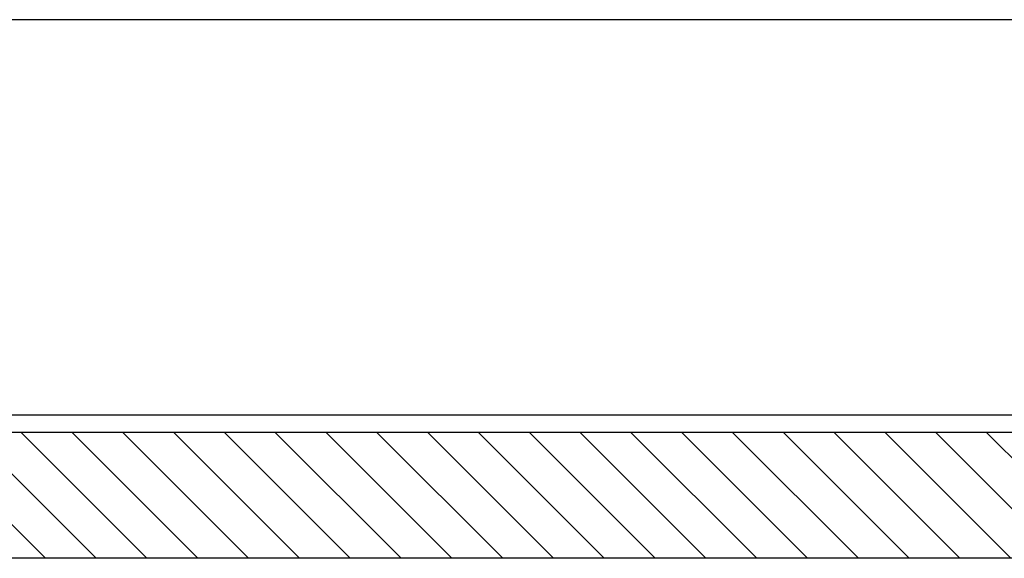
# Model space of a CAD drawing. Extents: x -1763 to 4575, y -3429 to 1051.
# Tile 83 of 174: x 3079 to 3106, y -2488 to -2473. Entities that reach past the tile are written whole.
import ezdxf

# ---------------------------------------------------------------- set-up
doc = ezdxf.new("R2010")
doc.units = 0
doc.linetypes.add('DASHED', pattern=[15, 7, -8])
doc.layers.get('0').update_dxf_attribs({"linetype": 'CONTINUOUS'})
doc.layers.add('1', color=7, linetype='CONTINUOUS')

# ---------------------------------------------------------------- blocks, each defined once
blk = doc.blocks.new('Z-STACK', base_point=(-660.966, -2583.474))
at = {"linetype": 'CONTINUOUS'}
h = blk.add_hatch(dxfattribs=at)
h.set_pattern_fill('USER', color=3, angle=135, pattern_type=0)
h.set_pattern_definition([(135, (-1142.2401, -11857.8625), (-0.70710678, -0.70710678), [])])
h.paths.add_polyline_path([(3010.9, -2484.16), (3010.497, -2484.16), (3009.59, -2484.16), (3009.59, -2487.66), (3287.032, -2487.66), (3287.032, -2484.16), (3286.126, -2484.16), (3285.723, -2484.16), (3282.161, -2484.16), (3281.161, -2484.16), (3280.779, -2484.16), (3279.993, -2484.16), (3279.621, -2484.16), (3279.521, -2484.16), (3279.499, -2484.16), (3278.921, -2484.16), (3278.621, -2484.16), (3277.081, -2484.16), (3276.993, -2484.16), (3276.503, -2484.16), (3276.081, -2484.16), (3274.819, -2484.16), (3273.711, -2484.16), (3273.011, -2484.16), (3272.809, -2484.16), (3272.452, -2484.16), (3272.255, -2484.16), (3272.002, -2484.16), (3270.335, -2484.16), (3266.457, -2484.16), (3266.052, -2484.16), (3265.332, -2484.16), (3264.907, -2484.16), (3264.877, -2484.16), (3264.157, -2484.16), (3263.436, -2484.16), (3263.407, -2484.16), (3262.982, -2484.16), (3262.261, -2484.16), (3261.857, -2484.16), (3252.163, -2484.16), (3251.88, -2484.16), (3244.655, -2484.16), (3244.45, -2484.16), (3244.166, -2484.16), (3243.24, -2484.16), (3240.4, -2484.16), (3240.116, -2484.16), (3236.479, -2484.16), (3231.693, -2484.16), (3220.517, -2484.16), (3218.964, -2484.16), (3210.397, -2484.16), (3209.895, -2484.16), (3205.998, -2484.16), (3205.508, -2484.16), (3201.007, -2484.16), (3197.479, -2484.16), (3195.615, -2484.16), (3195.412, -2484.16), (3192.407, -2484.16), (3192.191, -2484.16), (3156.63, -2484.16), (3156.629, -2484.16), (3152.379, -2484.16), (3151.914, -2484.16), (3151.909, -2484.16), (3148.311, -2484.16), (3139.994, -2484.16), (3139.993, -2484.16), (3104.432, -2484.16), (3104.216, -2484.16), (3101.211, -2484.16), (3101.008, -2484.16), (3099.144, -2484.16), (3095.616, -2484.16), (3091.114, -2484.16), (3090.625, -2484.16), (3086.728, -2484.16), (3086.226, -2484.16), (3077.658, -2484.16), (3076.106, -2484.16), (3064.93, -2484.16), (3060.144, -2484.16), (3056.223, -2484.16), (3052.456, -2484.16), (3052.173, -2484.16), (3044.743, -2484.16), (3044.46, -2484.16), (3027.334, -2484.16), (3026.334, -2484.16), (3026.288, -2484.16), (3024.621, -2484.16), (3024.368, -2484.16), (3024.171, -2484.16), (3023.814, -2484.16), (3023.611, -2484.16), (3020.566, -2484.16), (3020.119, -2484.16), (3019.63, -2484.16), (3017.124, -2484.16), (3016.63, -2484.16)])
at = {"color": 5, "linetype": 'CONTINUOUS'}
for p, q in [((3148.311, -2472.66), (3065.44, -2472.66)), ((3077.658, -2483.66), (3086.728, -2483.66)), ((3086.728, -2483.66), (3091.114, -2483.66)), ((3091.114, -2483.66), (3095.616, -2483.66)), ((3095.616, -2483.66), (3099.144, -2483.66)), ((3099.144, -2483.66), (3101.008, -2483.66)), ((3101.008, -2483.66), (3104.216, -2483.66)), ((3104.216, -2483.66), (3139.993, -2483.66)), ((3095.616, -2484.16), (3091.114, -2484.16)), ((3099.144, -2484.16), (3095.616, -2484.16)), ((3101.008, -2484.16), (3099.144, -2484.16))]:
    blk.add_line(p, q, dxfattribs=at)
at = {"color": 5, "linetype": 'DASHED'}
for p, q in [((3086.226, -2484.16), (3077.658, -2484.16)), ((3086.728, -2484.16), (3086.226, -2484.16)), ((3090.625, -2484.16), (3086.728, -2484.16)), ((3091.114, -2484.16), (3090.625, -2484.16)), ((3095.616, -2484.16), (3091.114, -2484.16)), ((3099.144, -2484.16), (3095.616, -2484.16)), ((3101.008, -2484.16), (3099.144, -2484.16)), ((3101.211, -2484.16), (3101.008, -2484.16)), ((3104.216, -2484.16), (3101.211, -2484.16)), ((3104.432, -2484.16), (3104.216, -2484.16)), ((3139.993, -2484.16), (3104.432, -2484.16))]:
    blk.add_line(p, q, dxfattribs=at)
at = {"color": 7, "linetype": 'CONTINUOUS'}
for p, q in [((3086.226, -2484.16), (3077.658, -2484.16)), ((3086.728, -2484.16), (3086.226, -2484.16)), ((3090.625, -2484.16), (3086.728, -2484.16)), ((3091.114, -2484.16), (3090.625, -2484.16)), ((3101.211, -2484.16), (3101.008, -2484.16)), ((3104.216, -2484.16), (3101.211, -2484.16)), ((3104.432, -2484.16), (3104.216, -2484.16)), ((3139.993, -2484.16), (3104.432, -2484.16))]:
    blk.add_line(p, q, dxfattribs=at)
at = {"color": 3, "linetype": 'CONTINUOUS'}
blk.add_line((3287.032, -2487.66), (3009.59, -2487.66), dxfattribs=at)

msp = doc.modelspace()

# ---------------------------------------------------------------- block references
at = {"layer": '1'}
msp.add_blockref('Z-STACK', (-660.966, -2583.474), dxfattribs=at)

doc.saveas('drawing.dxf')
